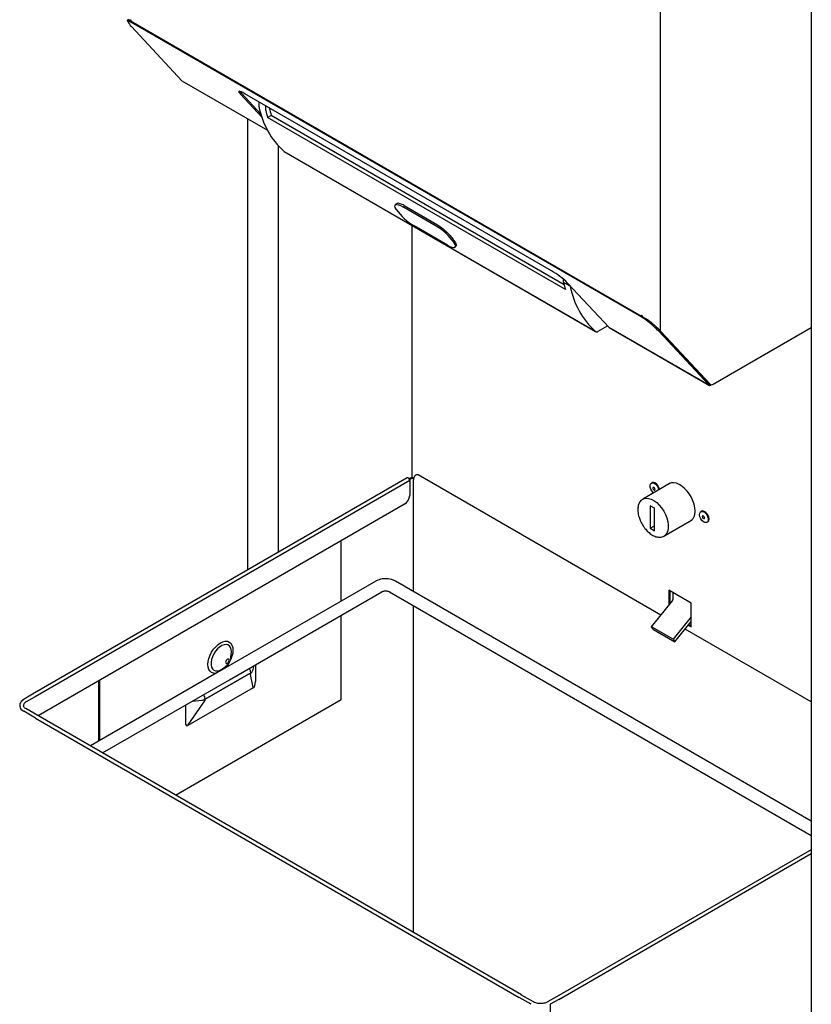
# Model space of a CAD drawing. Header units: inches. Extents: x -11 to 90, y 0 to 140.
# Tile 20 of 23: x 61 to 77, y 100 to 121. Entities that reach past the tile are written whole.
import ezdxf

# ---------------------------------------------------------------- set-up
doc = ezdxf.new("R2010")
doc.units = ezdxf.units.IN
doc.header["$MEASUREMENT"] = 0
doc.linetypes.add('SLD-Solid', pattern=[0])

msp = doc.modelspace()

# ---------------------------------------------------------------- linework, layer by layer
at = {"color": 7, "linetype": 'SLD-Solid', "lineweight": 25}
for p, q in [((77.114629, 127.0639689), (77.114629, 83.5831707)), ((74.0206106, 114.1593577), (74.0206106, 124.685784)), ((63.1013449, 120.5424433), (63.0845473, 120.5191641)), ((63.1467225, 120.5342951), (63.1249362, 120.545241)), ((63.1249362, 120.545241), (63.1249362, 120.5284528)), ((63.1477068, 120.5388199), (63.1249362, 120.5284528)), ((63.145612, 120.5000047), (63.1541395, 120.4950818)), ((63.1467225, 120.5179643), (63.1467225, 120.5342951)), ((63.1467225, 120.5179643), (73.626045, 114.4683802)), ((73.633462, 114.4454977), (63.1541395, 120.4950818)), ((64.1889361, 119.2997508), (63.1547471, 120.4082823)), ((64.1935336, 119.2960783), (65.94774, 118.2833965)), ((65.8349023, 118.5519024), (65.3935545, 119.0249765)), ((65.815177, 118.61433), (65.4103521, 119.0482557)), ((71.7772629, 115.3999197), (65.4840126, 119.0329358)), ((65.7731405, 118.8660258), (65.7744299, 118.7712266)), ((65.9137299, 118.69079), (65.9124402, 118.7856098)), ((65.984279, 118.7441381), (65.9843161, 118.7414118)), ((65.5358969, 118.5211485), (65.5358969, 109.2533962)), ((66.0254181, 118.5858194), (65.9520337, 118.5421245)), ((72.0656789, 115.0118968), (65.9520337, 118.5421245)), ((72.0382821, 115.1137863), (66.0254181, 118.5858194)), ((66.2927615, 117.8452173), (72.6850067, 114.1541165)), ((66.2927615, 117.8452173), (66.297522, 117.8418866)), ((66.297522, 117.8418866), (72.6897672, 114.1507858)), ((68.5903367, 116.7702516), (68.5725658, 116.7495836)), ((68.5939196, 116.6576506), (68.5907212, 116.6630852)), ((69.4140946, 116.3150049), (68.728201, 116.7110633)), ((68.751818, 116.7385303), (69.4377116, 116.3424719)), ((69.6443792, 115.9237157), (68.9584856, 116.3197741)), ((69.781859, 115.9716938), (69.7786606, 115.9771284)), ((69.8000144, 115.8851954), (69.8215301, 115.9102185)), ((72.0273751, 115.1605624), (72.0265017, 115.2247763)), ((72.1666752, 115.0801258), (72.0273751, 115.1605624)), ((72.961533, 114.2354384), (72.1110689, 115.147038)), ((72.1665743, 115.0875426), (72.1666752, 115.0801258)), ((73.626045, 114.484711), (73.6505571, 114.4689294)), ((73.626045, 114.4683802), (73.626045, 114.484711)), ((73.6502596, 114.4687769), (73.633462, 114.4454977)), ((73.6419895, 114.4405749), (73.633462, 114.4454977)), ((73.6504773, 114.4523379), (73.6419895, 114.4405749)), ((73.6505571, 114.4686052), (73.6502596, 114.4687769)), ((73.6505571, 114.4689294), (73.6505571, 114.4521412)), ((72.7408744, 114.1563875), (72.9301442, 114.2690836)), ((75.0166155, 113.0490645), (72.961533, 114.2354384)), ((72.9661306, 114.2317659), (75.0212131, 113.045392)), ((73.9504189, 114.2288453), (74.0001045, 114.1711956)), ((75.0166155, 113.0490645), (73.9824266, 114.157596)), ((74.0206106, 114.1593577), (74.0001045, 114.1711956)), ((74.3279773, 113.8197536), (74.0001045, 114.1711956)), ((74.3484834, 113.8079157), (74.0206106, 114.1593577)), ((75.0982862, 113.0701624), (77.114629, 114.2341723)), ((74.3484834, 113.8079157), (74.3279773, 113.8197536)), ((74.3279773, 113.8197536), (75.0199453, 113.0832874)), ((74.3484834, 113.8079157), (75.0404514, 113.0714495)), ((75.0334131, 113.0723437), (75.0166155, 113.0490645)), ((75.0199453, 113.0832874), (75.0404514, 113.0714495)), ((75.0277842, 113.0770495), (75.0482903, 113.0652116)), ((75.0334131, 113.0723437), (75.0304688, 113.0754997)), ((75.0502107, 113.064185), (75.0502107, 113.0482635)), ((68.8198524, 111.1491834), (61.1274501, 106.7084541)), ((68.8776735, 111.1404965), (68.8579885, 111.1291326)), ((68.8988867, 111.1282504), (68.8666224, 111.1096246)), ((74.0275576, 108.3333819), (69.0400983, 111.2125809)), ((68.868135, 111.0982133), (61.1757328, 106.657484)), ((68.868135, 111.0982133), (68.868135, 110.79071)), ((68.943533, 108.8183986), (68.943533, 111.1106407)), ((74.2197077, 111.0393322), (73.651901, 110.7115443)), ((73.8461, 111.0513092), (73.8305436, 111.0423287)), ((74.2081407, 111.0349546), (74.1962871, 111.0258117)), ((68.762069, 110.6069983), (61.2421388, 106.265835)), ((73.6428734, 110.7058838), (73.651901, 110.7115443)), ((73.8922, 110.524278), (73.8038116, 110.5753035)), ((73.8038116, 110.5753035), (73.8038116, 110.1148928)), ((73.8922, 110.0638673), (73.8922, 110.524278)), ((74.8615053, 110.4651282), (74.845949, 110.4561477)), ((73.8038116, 110.1148928), (73.8922, 110.1659183)), ((74.0893654, 109.9537516), (74.6571722, 110.2815394)), ((74.6337515, 110.268019), (74.6475968, 110.2737118)), ((74.9729386, 110.2361713), (74.988495, 110.2451518)), ((73.8038116, 110.1148928), (73.8922, 110.0638673)), ((67.4581717, 108.6184032), (67.4581717, 109.8542744)), ((68.1701559, 109.0294229), (65.0395086, 107.2221387)), ((77.114629, 104.1013252), (68.5779884, 109.0294229)), ((65.1661982, 107.0066078), (68.2951457, 108.8129107)), ((68.4529986, 108.8129107), (77.114629, 103.8126579)), ((74.6471072, 108.5803625), (74.1874878, 108.8456951)), ((74.1874878, 108.8456951), (74.1874878, 108.5323335)), ((74.2086303, 108.8334898), (74.2086303, 108.5586346)), ((74.2740376, 108.7957309), (74.2740376, 108.6550865)), ((68.943533, 101.8199148), (68.943533, 108.5297312)), ((73.834735, 108.0935124), (74.2627239, 108.6259266)), ((74.6471072, 108.090438), (74.6471072, 108.5803625)), ((67.4581717, 106.604521), (67.4581717, 108.3297359)), ((74.6471072, 108.2991968), (74.2766767, 107.8383849)), ((74.3137998, 107.7855653), (74.6471072, 108.2001965)), ((74.5868426, 108.125228), (74.6471072, 108.090438)), ((74.6002456, 108.1419012), (74.6471072, 108.1148486)), ((74.2766767, 107.8383849), (73.834735, 108.0935124)), ((73.8718581, 108.0406929), (73.834735, 108.0935124)), ((73.8718581, 108.0406929), (74.3137998, 107.7855653)), ((77.114629, 106.5512536), (74.523857, 108.0468744)), ((74.2766767, 107.8383849), (74.3137998, 107.7855653)), ((65.1877089, 107.420808), (65.2054569, 107.5240469)), ((65.0451899, 107.2464264), (65.1257172, 107.3134236)), ((65.0412084, 107.22312), (62.3125506, 105.6478994)), ((65.6054431, 107.1476708), (64.6683785, 106.6067149)), ((64.6683785, 106.6063532), (65.6054431, 107.1473091)), ((65.6534532, 106.8507893), (65.6001236, 107.1155057)), ((65.6054431, 107.1473091), (65.6054431, 107.1476708)), ((65.6405931, 107.1876933), (65.6405931, 107.1873316)), ((62.4872818, 105.7487695), (62.4872818, 106.9846407)), ((62.5084243, 105.7609748), (62.5084243, 106.996846)), ((62.562571, 105.5035657), (65.1661982, 107.0066078)), ((61.1274501, 106.7084541), (60.9511408, 106.6066729)), ((61.1478021, 106.7062696), (61.1474485, 106.7064737)), ((65.6513254, 106.838068), (64.3152705, 106.0667799)), ((61.1757328, 106.6578922), (60.9935971, 106.5527475)), ((61.1757328, 106.6578922), (61.1757328, 106.657484)), ((64.0568128, 104.6409583), (67.4581717, 106.604521)), ((64.3173983, 106.0795013), (64.663059, 106.5745498)), ((64.59905, 106.5864233), (64.59905, 106.5860616)), ((64.6683785, 106.6063532), (64.6683785, 106.6067149)), ((61.1846429, 106.2201836), (60.9428549, 106.3597648)), ((60.9854148, 106.4142778), (60.9794243, 106.4178991)), ((61.2330291, 106.2713331), (60.9854148, 106.4142778)), ((61.1846429, 106.2201836), (71.1176541, 100.4859783)), ((61.2129271, 106.2691734), (61.2132807, 106.2693775)), ((71.1639168, 100.5381145), (61.2329255, 106.2711537)), ((77.114629, 103.5190446), (71.8854685, 100.5003145)), ((71.3594421, 100.3463971), (71.1176541, 100.4859783)), ((71.1462919, 100.5351722), (71.1459384, 100.5349681)), ((71.4136546, 100.394183), (71.1660403, 100.5371277)), ((71.8833449, 100.4993277), (71.7012093, 100.394183)), ((71.9317312, 100.4481783), (71.7554219, 100.3463971)), ((71.4200253, 100.3906717), (71.4136546, 100.394183)), ((71.7012093, 100.394183), (71.6948385, 100.3906717)), ((71.7554219, 100.3463971), (71.7554219, 80.6188141))]:
    msp.add_line(p, q, dxfattribs=at)
at = {"color": 8, "linetype": 'SLD-Solid', "lineweight": 25}
for p, q in [((64.1889361, 119.2997508), (65.9469856, 118.2848504)), ((66.1717253, 109.6204521), (66.1717253, 117.9607123)), ((68.9167138, 111.1518789), (68.9167138, 116.3294757)), ((73.6394186, 114.4761007), (73.626045, 114.4683802)), ((65.6699115, 107.2973953), (65.6405931, 107.1876933)), ((65.7019707, 107.3159026), (65.7019707, 106.9684665)), ((64.2646253, 106.4861408), (64.2646253, 106.1387046)), ((64.40902, 106.5694981), (64.59905, 106.5864233)), ((71.9317312, 100.4481783), (77.114629, 103.4402015))]:
    msp.add_line(p, q, dxfattribs=at)
at = {"color": 7, "linetype": 'SLD-Solid', "lineweight": 25, "flags": 128}
for points in [[(63.0838293, 120.5158621), (63.0839184, 120.5177317), (63.0845736, 120.5192002), (63.0857925, 120.5202617), (63.0875702, 120.5209122), (63.0898998, 120.521149), (63.0927722, 120.5209713), (63.096176, 120.5203798), (63.1000979, 120.5193767)], [(64.1889361, 119.2997508), (64.1919935, 119.2970673), (64.1935336, 119.2960783)], [(65.4840126, 119.0329358), (65.4449656, 119.0543208), (65.412095, 119.069872), (65.3866641, 119.0789918), (65.3696501, 119.0813297), (65.3617068, 119.0767958), (65.3631395, 119.0655645), (65.3738931, 119.0480673), (65.3935545, 119.0249765)], [(65.4103521, 119.0482557), (65.3906907, 119.0713464), (65.3850637, 119.0794107)], [(68.5907212, 116.6630852), (68.5733934, 116.6979383), (68.5663781, 116.7258817), (68.569945, 116.7458415), (68.583957, 116.7570508), (68.6078756, 116.7590786), (68.6407817, 116.7518472), (68.6814106, 116.7356344), (68.728201, 116.7110633)], [(69.6443792, 115.9237157), (69.6911696, 115.8991446), (69.7317985, 115.8829318), (69.7647046, 115.8757004), (69.7886232, 115.8777282), (69.8026352, 115.8889375), (69.8062021, 115.9088973), (69.7991868, 115.9368407), (69.781859, 115.9716938)], [(72.9661306, 114.2317659), (72.9645904, 114.2327549), (72.961533, 114.2354384)], [(75.0277842, 113.0770495), (75.0252183, 113.0786912), (75.0199453, 113.0832874)], [(68.868135, 111.0982133), (68.865982, 111.1119552), (68.8598508, 111.1260909), (68.8506747, 111.1384683), (68.8398508, 111.1472031), (68.8290268, 111.1509654), (68.8198524, 111.1491834)], [(69.0400983, 111.2125809), (69.0373998, 111.2139415), (69.0188681, 111.2157546), (68.997634, 111.2071337), (68.9767553, 111.1893201), (68.9592385, 111.1648792), (68.947606, 111.1373303), (68.943533, 111.1106407)], [(73.8761819, 110.8410189), (73.8681244, 110.8480112), (73.8402795, 110.8803083), (73.8189188, 110.9188814), (73.8066185, 110.9590778), (73.8048625, 110.9960493), (73.8138623, 111.0253366), (73.8325326, 111.0434072), (73.8586214, 111.0480815), (73.888982, 111.0387957), (73.9199525, 111.0166699), (73.9477974, 110.9843727), (73.9691581, 110.9457997), (73.9814584, 110.9056033), (73.9820507, 110.9021357)], [(73.997607, 110.9111162), (73.9970147, 110.9145837), (73.9847145, 110.9547802), (73.9633537, 110.9933532), (73.9355088, 111.0256504), (73.9045383, 111.0477762), (73.8741777, 111.057062), (73.8480889, 111.0523877), (73.8461, 111.0513092)], [(73.8985662, 110.8988881), (73.9035756, 110.9040994), (73.9055184, 110.9126781), (73.9040986, 110.923318), (73.8995326, 110.9343993), (73.8925153, 110.944235), (73.8841152, 110.9513277), (73.8756111, 110.9545976), (73.8682975, 110.9535469), (73.8632881, 110.9483355), (73.8613453, 110.9397569), (73.8627651, 110.929117), (73.8673311, 110.9180357), (73.8743484, 110.9082), (73.8827485, 110.9011073), (73.8912527, 110.8978374), (73.8985662, 110.8988881)], [(74.7284245, 110.4686207), (74.7234245, 110.5356587), (74.7085854, 110.6063148), (74.6843841, 110.6783181), (74.6515983, 110.7493544), (74.611282, 110.8171405), (74.5647308, 110.8794976), (74.513441, 110.9344217), (74.4590611, 110.9801473), (74.4033388, 111.0152049), (74.3480652, 111.0384676), (74.2950168, 111.0491877), (74.2458986, 111.0470208), (74.2022892, 111.0320364), (74.1751446, 111.0136064)], [(74.9741239, 110.3807595), (74.9915302, 110.340827), (74.9990357, 110.3015377), (74.9957351, 110.2676305), (74.9820265, 110.243195), (74.9595634, 110.2311786), (74.9310551, 110.2330305), (74.8999401, 110.2485275), (74.8699714, 110.2758004), (74.8447637, 110.3115596), (74.8273574, 110.351492), (74.8198519, 110.3907813), (74.8231525, 110.4246885), (74.8368611, 110.449124), (74.8593242, 110.4611404), (74.8878325, 110.4592885), (74.9189475, 110.4437915), (74.9489161, 110.4165186), (74.9741239, 110.3807595)], [(74.9896802, 110.3897399), (74.9644725, 110.4254991), (74.9345038, 110.452772), (74.9033889, 110.468269), (74.8748806, 110.4701209), (74.8615053, 110.4651282)], [(74.9147526, 110.3485502), (74.9076749, 110.3583218), (74.8992517, 110.3653095), (74.8907655, 110.3684497), (74.8835081, 110.3672642), (74.8785844, 110.3619336), (74.876744, 110.3532693), (74.8782671, 110.3425904), (74.8829218, 110.3315227), (74.8899995, 110.3217511), (74.8984227, 110.3147633), (74.9069089, 110.3116232), (74.9141663, 110.3128086), (74.91909, 110.3181393), (74.9209304, 110.3268036), (74.9194073, 110.3374825), (74.9147526, 110.3485502)], [(74.988495, 110.2451518), (74.9975829, 110.2521755), (75.0112915, 110.276611), (75.0145921, 110.3105182), (75.0070866, 110.3498075), (74.9896802, 110.3897399)], [(65.2054569, 107.5240469), (65.2054686, 107.5241153), (65.2103912, 107.579224)], [(65.1607087, 107.4063616), (65.1579692, 107.4206842), (65.1501677, 107.4296632), (65.1384919, 107.4319318), (65.1247193, 107.4271446), (65.1109468, 107.4160304), (65.099271, 107.4002812), (65.0914695, 107.3822947), (65.0887299, 107.3648092), (65.0914695, 107.3504866), (65.099271, 107.3415076), (65.1109468, 107.339239), (65.1247193, 107.3440262), (65.1384919, 107.3551404), (65.1501677, 107.3708896), (65.1579692, 107.3888761), (65.1607087, 107.4063616)]]:
    msp.add_lwpolyline(points, dxfattribs=at)
at = {"color": 8, "linetype": 'SLD-Solid', "lineweight": 25, "flags": 128}
for points in [[(73.651901, 110.7115443), (73.6777509, 110.7232954), (73.7240376, 110.7318568), (73.775036, 110.7275873), (73.8291069, 110.7106241), (73.8845126, 110.6815125), (73.9394721, 110.641188), (73.9922191, 110.5909469), (74.0410583, 110.5324038), (74.0844198, 110.4674404), (74.1209101, 110.3981446), (74.1493562, 110.3267437), (74.168844, 110.2555326), (74.1787471, 110.1868001), (74.1787471, 110.1227552), (74.168844, 110.0654564), (74.1493562, 110.0167454), (74.1209101, 109.9781878), (74.0914977, 109.9550067)], [(64.727296, 107.3194394), (64.732215, 107.379952), (64.746783, 107.4438185), (64.7704401, 107.5085846), (64.8022773, 107.5717612), (64.8410709, 107.6309207), (64.8853303, 107.6837894), (64.9333545, 107.7283358), (64.983298, 107.7628478), (65.0332415, 107.7859993), (65.0812657, 107.7969005), (65.1255251, 107.7951325), (65.1643187, 107.7807633), (65.1961559, 107.754345), (65.219813, 107.7168929), (65.234381, 107.6698462), (65.2393, 107.615013), (65.234381, 107.5545004), (65.219813, 107.4906339), (65.1961559, 107.4258679), (65.1643187, 107.3626912), (65.1255251, 107.3035317), (65.0812657, 107.250663), (65.0714632, 107.2405857)], [(65.2103912, 107.579224), (65.2054686, 107.6286492), (65.1909312, 107.6700799), (65.1674586, 107.7015788), (65.1361483, 107.7216731), (65.0984646, 107.7294232), (65.0561692, 107.7244667), (65.0112401, 107.7070353), (64.9657779, 107.6779442), (64.9219085, 107.6385536), (64.8816832, 107.5907054), (64.8469828, 107.5366369), (64.8194298, 107.4788762), (64.8003127, 107.4201243), (64.7905254, 107.3631282), (64.7905254, 107.3105531), (64.8003127, 107.2648572), (64.8194298, 107.2281774), (64.8469828, 107.2022287), (64.8816832, 107.1882244), (64.9219085, 107.1868194), (64.9657779, 107.1980793), (65.0112401, 107.2214777), (65.0451899, 107.2464264)], [(64.8951328, 107.1387923), (64.8853303, 107.1375519), (64.8410709, 107.1393199), (64.8022773, 107.1536891), (64.7704401, 107.1801074), (64.746783, 107.2175595), (64.732215, 107.2646062), (64.727296, 107.3194394)]]:
    msp.add_lwpolyline(points, dxfattribs=at)
at = {"color": 7, "linetype": 'SLD-Solid', "lineweight": 25}
for centre, radius, start, end in [((63.3573429, 120.6190006), 0.2923136, 200.66081251, 226.12583936), ((63.0141313, 120.2542476), 0.2787179, 61.853106, 72.03500062), ((63.0122979, 120.2422781), 0.318428, 65.02956533, 67.42826598), ((63.1798327, 120.5160532), 0.0331653, 176.6964692, 219.22197615), ((67.392779, 119.0690217), 1.6455199, 190.42645216, 228.04918613), ((68.1304959, 119.1826743), 2.2706831, 192.51081538, 196.38531876), ((68.1191921, 119.2221462), 2.188333, 192.69027873, 196.90475066), ((69.5311452, 117.3032892), 1.1380866, 214.56228893, 239.78955188), ((68.841435, 115.3314898), 1.1380866, 34.56228893, 59.78955188), ((71.1207181, 116.8083869), 1.5560012, 211.51007717, 211.74074673), ((70.9339479, 113.9399824), 1.6860003, 45.71934087, 59.98764345), ((74.2441411, 115.6524466), 2.2706831, 192.51081538, 196.38531876), ((73.7850242, 115.3779208), 1.6455199, 190.42645216, 228.04918613), ((73.6591552, 114.4664691), 0.0331653, 176.6964692, 219.22197615), ((72.7796375, 113.0766314), 1.6136892, 54.55649597, 57.69691702), ((73.0460505, 113.4463215), 1.1580174, 50.42088049, 54.68811634), ((72.041444, 112.2308359), 2.7349256, 44.78931253, 50.42386254), ((72.7113625, 114.1940732), 0.0478661, 236.59080107, 308.0647494), ((75.0338991, 113.0690467), 0.0264199, 229.14181986, 308.12638763), ((75.0409163, 113.0795335), 0.0103918, 223.77827365, 272.98805016), ((75.0701531, 113.1060462), 0.0455974, 229.35349072, 308.09663337), ((68.927324, 111.0442958), 0.1082578, 76.86523304, 117.29885564), ((68.9274354, 111.0721298), 0.0629646, 72.61221379, 116.96258942), ((68.6378526, 110.8011892), 0.2305207, 302.60547861, 357.39452149), ((74.5191794, 110.4445791), 0.2106217, 296.33315167, 6.5543685), ((74.2249731, 108.6573482), 0.0491166, 320.22792762, 357.36071264), ((65.5165685, 107.1458278), 0.088887, 340.05417173, 0.95487322), ((65.5741636, 107.2105889), 0.0702644, 296.43414457, 340.9830023), ((65.5741636, 107.2102271), 0.0702644, 296.43414457, 340.9830023), ((61.0808355, 106.4015464), 0.1745633, 119.98362324, 122.3290236), ((64.5868555, 106.7566665), 0.1706794, 274.09708196, 298.53123108), ((64.5868555, 106.7563048), 0.1706794, 274.09708196, 298.53123108), ((64.5795038, 106.6048719), 0.088887, 340.05417173, 0.95487322), ((64.3508204, 106.0673724), 0.0355548, 160.05417173, 180.95487322)]:
    msp.add_arc(centre, radius, start, end, dxfattribs=at)
at = {"color": 8, "linetype": 'SLD-Solid', "lineweight": 25}
for centre, radius, start, end in [((65.4209159, 107.1405485), 0.1846647, 2.21037964, 33.52085025), ((64.4838512, 106.5995926), 0.1846647, 2.21037964, 33.52085025), ((61.0012615, 106.4883769), 0.141253, 186.26146733, 245.57577312)]:
    msp.add_arc(centre, radius, start, end, dxfattribs=at)
at = {"color": 7, "linetype": 'SLD-Solid', "lineweight": 25}
for centre, major_axis, ratio, start_param, end_param in [((65.4925974, 107.1646497), (-0.153432, 0.3293378), 0.4325751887, 3.179552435, 3.8899385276), ((64.4739986, 106.5766251), (0.1848817, 0.5146932), 0.1909188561, 2.6530636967, 3.3634497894)]:
    msp.add_ellipse(centre, major_axis=major_axis, ratio=ratio, start_param=start_param, end_param=end_param, dxfattribs=at)
for points, knots in [([(63.0652113, 120.5499155), (63.0656588, 120.5477216), (63.0665794, 120.5432085), (63.0703697, 120.534599), (63.0748283, 120.5254578), (63.0802924, 120.5178571), (63.0828064, 120.5143599)], [0, 0, 0, 0, 0.24257064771, 0.49898133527, 0.76947758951, 1, 1, 1, 1]), ([(63.1249362, 120.5284528), (63.1150671, 120.5353626), (63.096598, 120.5482936), (63.0854801, 120.5581184), (63.0803031, 120.5626933)], [0, 0, 0, 0, 0.5343539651, 1, 1, 1, 1]), ([(63.0941899, 120.5492723), (63.0945391, 120.5466743), (63.0950583, 120.5428109), (63.0966412, 120.5381648), (63.0971596, 120.5366431)], [0, 0, 0, 0, 0.6724744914, 1, 1, 1, 1]), ([(68.751818, 116.7385303), (68.7248711, 116.7522638), (68.6709796, 116.7797296), (68.6144009, 116.7881226), (68.5994899, 116.7739842), (68.5930127, 116.7678426)], [0, 0, 0, 0, 0.3612928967, 0.722553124, 1, 1, 1, 1]), ([(69.4377116, 116.3424719), (69.4669128, 116.3238306), (69.5253128, 116.2865497), (69.6169638, 116.2065882), (69.6994284, 116.1213579), (69.7598944, 116.0475182), (69.7843998, 116.0100542), (69.7941519, 115.9951451)], [0, 0, 0, 0, 0.2142037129, 0.4283880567, 0.6430653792, 0.857955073, 1, 1, 1, 1]), ([(69.7974367, 115.989811), (69.8085577, 115.970018), (69.8296992, 115.9323906), (69.8232164, 115.9181023), (69.8201437, 115.9113301)], [0, 0, 0, 0, 0.5260280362, 1, 1, 1, 1]), ([(73.6505571, 114.4521412), (73.6643659, 114.445382), (73.690208, 114.4327327), (73.7188668, 114.4195949), (73.7322117, 114.4134773)], [0, 0, 0, 0, 0.5343539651, 1, 1, 1, 1]), ([(73.7322117, 114.4134773), (73.75975, 114.3924471), (73.7953163, 114.3652862), (73.8345971, 114.332801), (73.8565122, 114.3143042), (73.8786221, 114.2951325), (73.9133952, 114.263958), (73.9649182, 114.2157844), (74.0001691, 114.1800687), (74.0206106, 114.1593577)], [0, 0, 0, 0, 0.220022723, 0.2841636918, 0.3520995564, 0.4239115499, 0.499668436, 0.7098652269, 1, 1, 1, 1]), ([(73.6421932, 110.7039859), (73.6330916, 110.6976354), (73.61206, 110.6829609), (73.5873696, 110.6492014), (73.5673978, 110.6068356), (73.5553909, 110.5586799), (73.5508195, 110.5068373), (73.5532195, 110.4529816), (73.5619315, 110.3977108), (73.5752623, 110.3465969), (73.5913082, 110.3007593), (73.6112483, 110.2528698), (73.6291242, 110.2199225), (73.6401532, 110.1995947)], [0, 0, 0, 0, 0.076768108, 0.1773942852, 0.278452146, 0.3787532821, 0.4773936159, 0.5735729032, 0.6658664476, 0.7600010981, 0.8289190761, 0.8944466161, 1, 1, 1, 1]), ([(73.6401532, 110.1995947), (73.6532458, 110.1783082), (73.6716297, 110.1484188), (73.7024906, 110.1078618), (73.7300076, 110.0754051), (73.7644593, 110.0405541), (73.8017803, 110.0086074), (73.8416308, 109.9806143), (73.8830294, 109.9578465), (73.9252679, 109.941181), (73.96768, 109.9314663), (74.0099567, 109.9291638), (74.0507827, 109.9364906), (74.0788213, 109.9454884), (74.0907745, 109.9548862), (74.0916172, 109.9555487)], [0, 0, 0, 0, 0.1101400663, 0.1546533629, 0.2279550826, 0.3030662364, 0.3826763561, 0.4647154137, 0.5485140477, 0.633694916, 0.7201309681, 0.8080805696, 0.8983526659, 0.9928339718, 1, 1, 1, 1]), ([(68.5779884, 109.0294229), (68.5676885, 109.0349239), (68.5401128, 109.0496515), (68.4900547, 109.0666407), (68.4283778, 109.078321), (68.3643966, 109.0813198), (68.3003898, 109.0756834), (68.2398483, 109.0614038), (68.197019, 109.0443147), (68.1752864, 109.0322671), (68.1701559, 109.0294229)], [0, 0, 0, 0, 0.0863772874, 0.2312551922, 0.3764993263, 0.521686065, 0.6675930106, 0.8155933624, 0.9564660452, 1, 1, 1, 1]), ([(68.2951457, 108.8129107), (68.2975235, 108.8141909), (68.3038223, 108.817582), (68.3216496, 108.8239963), (68.3489304, 108.8292945), (68.3815107, 108.8307016), (68.4128272, 108.8272643), (68.438915, 108.8201073), (68.4483206, 108.8153012), (68.4529986, 108.8129107)], [0, 0, 0, 0, 0.0830953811, 0.2201164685, 0.3707220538, 0.5353139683, 0.7039810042, 0.852768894, 1, 1, 1, 1]), ([(60.9511408, 106.6066729), (60.9434376, 106.6018934), (60.9211984, 106.5880949), (60.8928095, 106.5615007), (60.8710581, 106.5265425), (60.8606059, 106.496411), (60.8619975, 106.4784536), (60.8624325, 106.4728401)], [0, 0, 0, 0, 0.14616727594, 0.42198647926, 0.66311118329, 0.89469013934, 1, 1, 1, 1]), ([(60.9801731, 106.4180999), (60.9727523, 106.4230537), (60.9559887, 106.4342444), (60.9427951, 106.4527714), (60.9369831, 106.4657934), (60.9380666, 106.4728385), (60.9383377, 106.4746011)], [0, 0, 0, 0, 0.25208973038, 0.56946785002, 0.89228268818, 1, 1, 1, 1]), ([(71.6941818, 100.3910069), (71.6848868, 100.3863767), (71.6641219, 100.3760329), (71.6226374, 100.3654484), (71.5748697, 100.3597427), (71.5253255, 100.3607426), (71.4784648, 100.3684308), (71.4424198, 100.3790997), (71.4263308, 100.3881769), (71.4210485, 100.3911572)], [0, 0, 0, 0, 0.1270168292, 0.2837546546, 0.4433538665, 0.6041567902, 0.7635456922, 0.9223676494, 1, 1, 1, 1])]:
    msp.add_open_spline(points, degree=3, knots=knots, dxfattribs=at)
at = {"color": 8, "linetype": 'SLD-Solid', "lineweight": 25}
msp.add_open_spline([(60.9874825, 106.5490508), (60.9821989, 106.5454109), (60.9631506, 106.5322885), (60.9414206, 106.5070777), (60.9398148, 106.4845095), (60.9390956, 106.4744025)], degree=3, knots=[0, 0, 0, 0, 0.17488133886, 0.63047550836, 1, 1, 1, 1], dxfattribs=at)

doc.saveas('drawing.dxf')
